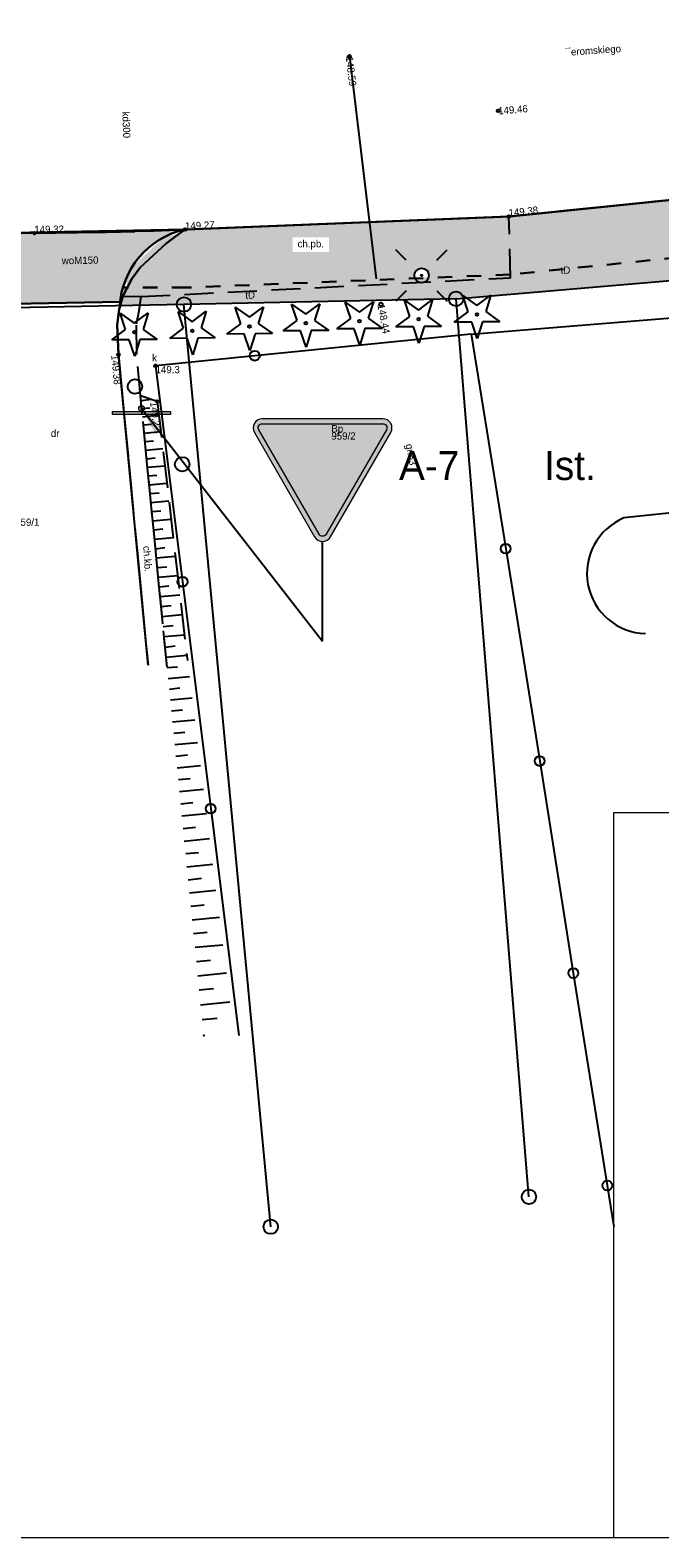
# Model space of a CAD drawing. Extents: x 7583285 to 7585126, y 6019995 to 6020809.
# Tile 29 of 54: x 7584190 to 7584212, y 6020644 to 6020696. Entities that reach past the tile are written whole.
import ezdxf
from ezdxf import colors
from ezdxf.entities.mleader import LeaderData, LeaderLine
from ezdxf.enums import TextEntityAlignment as Align
from ezdxf.math import Vec2, Vec3

# ---------------------------------------------------------------- set-up
doc = ezdxf.new("R2010")
doc.units = 0
doc.header["$MEASUREMENT"] = 0
for name, pattern in [('1_1', [0]), ('1_OTKC', [1.5, 1, -0.5]), ('1_OTKJ', [2, 1.5, -0.5]), ('1_OTKK', [0]), ('1_OTRK', [1.75, 1.25, -0.5]), ('1_OTRKG', [1.75, 1.25, -0.5]), ('3', [1, 0.5, -0.5]), ('3_EGBU_A', [0]), ('4_SULO', [0])]:
    doc.linetypes.add(name, pattern=pattern)
doc.layers.get('0').update_dxf_attribs({"linetype": 'CONTINUOUS', "lineweight": 5})
for name, color, linetype, lineweight in [('0 Krawężnik ', 1, 'CONTINUOUS', 30), ('0 Krawężnik najazdowy', 6, 'CONTINUOUS', 30), ('0 obrzeże', 51, '3', 30), ('Dzialki', 3, 'CONTINUOUS', 25)]:
    doc.layers.add(name, color=color, linetype=linetype, lineweight=lineweight)
for name, color, linetype in [('EGBB_L_0', 36, '3_EGBU_A'), ('Numery_dzialek', 7, 'CONTINUOUS'), ('Numery_uzytkow', 3, 'CONTINUOUS'), ('OTK_E_T_1', 7, 'CONTINUOUS'), ('OTK_E_T_8', 7, 'CONTINUOUS'), ('OTK_L_0', 7, '1_OTKJ'), ('OTK_L_1', 7, '1_OTKK'), ('OTK_L_2', 7, '1_OTKC'), ('OTO_L_0', 7, 'CONTINUOUS'), ('OTR_L_1', 7, '1_OTRK'), ('OTR_T_0', 7, 'CONTINUOUS'), ('OTR_T_1', 7, 'CONTINUOUS'), ('OTZ_T_1', 96, 'CONTINUOUS'), ('Punkty', 7, 'CONTINUOUS'), ('SUE_T_3', 7, 'CONTINUOUS'), ('SUGP_E_T_0', 52, 'CONTINUOUS'), ('SUGR_T_0', 52, 'CONTINUOUS'), ('SUK_E_T_4', 36, 'CONTINUOUS'), ('SUK_T_3', 36, 'CONTINUOUS'), ('SUKP_E_T_0', 36, 'CONTINUOUS'), ('SUL_L_1', 7, '4_SULO'), ('SUP_T_2', 7, 'CONTINUOUS'), ('SUTP_E_T_0', 30, 'CONTINUOUS'), ('SUWP_E_T_0', 5, 'CONTINUOUS')]:
    doc.layers.add(name, color=color, linetype=linetype)

# ---------------------------------------------------------------- blocks, each defined once
blk = doc.blocks.new('GRT')
at = {"linetype": 'Continuous'}
blk.add_circle((0, 0), 0.25, dxfattribs=at)
blk = doc.blocks.new('1_OTRN')
at = {"linetype": 'Continuous'}
blk.add_circle((0, 0), 0.045, dxfattribs=at)
blk = doc.blocks.new('1_OTRS')
at = {"linetype": 'Continuous'}
blk.add_circle((0, 0), 0.045, dxfattribs=at)
blk = doc.blocks.new('1_OTZG')
at = {"linetype": 'Continuous'}
for p, q in [((-0.3012, 0.0938), (-0.4937, 0.6621)), ((-0.4937, 0.6621), (-0.0039, 0.3155)), ((-0.0039, 0.3155), (0.4771, 0.6742)), ((0.4771, 0.6742), (0.2988, 0.1012)), ((-0.7823, -0.265), (-0.3012, 0.0938)), ((0.2988, 0.1012), (0.7886, -0.2455)), ((-0.1823, -0.2575), (-0.7823, -0.265)), ((0.0103, -0.8259), (-0.1823, -0.2575)), ((0.1886, -0.2529), (0.0103, -0.8259)), ((0.7886, -0.2455), (0.1886, -0.2529))]:
    blk.add_line(p, q, dxfattribs=at)
blk.add_circle((0, 0), 0.045, dxfattribs=at)
blk = doc.blocks.new('4_SUEO_W')
at = {"linetype": 'Continuous'}
for p, q in [((-0.5303, 0.5303), (-0.8839, 0.8839)), ((0.5303, 0.5303), (0.8839, 0.8839)), ((-0.5303, -0.5303), (-0.8839, -0.8839)), ((0.5303, -0.5303), (0.8839, -0.8839))]:
    blk.add_line(p, q, dxfattribs=at)
blk.add_circle((0, 0), 0.025, dxfattribs=at)
blk = doc.blocks.new('4_SUPP')
at = {"linetype": 'Continuous'}
blk.add_circle((0, 0), 0.25, dxfattribs=at)
blk = doc.blocks.new('4_SUPS')
at = {"linetype": 'Continuous'}
blk.add_circle((0, 0), 0.0625, dxfattribs=at)
blk = doc.blocks.new('4_SUKS')
at = {"linetype": 'Continuous'}
blk.add_circle((0, 0), 0.25, dxfattribs=at)
blk = doc.blocks.new('Słupek')
h = blk.add_hatch(color=256)
h.paths.add_polyline_path([(-50, -5), (0, -5), (50, -5), (50, -10), (-50, -10)])
h.paths.add_polyline_path([(5, 0, 1), (-5, 0, 1)])
at = {"color": 7}
blk.add_lwpolyline([(-50, -5), (50, -5), (50, -10), (-50, -10)], close=True, dxfattribs=at)
blk.add_circle((0, 0), 5, dxfattribs=at)
blk = doc.blocks.new('P_Opis_Pionowe')
for tag, p in [('Symbol', (0, 0)), ('Stan', (5, 0))]:
    blk.add_attdef(tag, p, '', height=1)
at = {"flags": 1}
for tag, p in [('Wielkość', (0, -1.2)), ('Odblaskowość', (0, -2.4)), ('Dodatkowe', (0, -3.6))]:
    blk.add_attdef(tag, p, '', height=1, dxfattribs=at)
blk = doc.blocks.new('A-7_')
at = {"true_color": 0x4c4c4c}
h = blk.add_hatch(color=251, dxfattribs=at)
h.dxf.hatch_style = 2
edge = h.paths.add_edge_path()
edge.add_arc((416, 783), 63, 330, 449.9871)
edge.add_line((416, 846), (416, 846))
edge.add_line((416, 846), (-416, 846))
edge.add_line((-416, 846), (-416, 846))
edge.add_arc((-416, 783), 63, 90, 210)
edge.add_line((-470, 752), (-55, 32))
edge.add_arc((0, 63), 63, 210, 330)
edge.add_line((55, 32), (470, 752))
h.paths.add_polyline_path([(440, 769, 0.57735), (416, 811), (-416, 811, 0.57735), (-440, 769), (-24, 49, 0.57735), (24, 49)])
h.paths.add_polyline_path([(210, 794), (210, 739, -0.385314), (-121, 373), (-217, 416), (-131, 478, 0.385314), (105, 739), (105, 794), (157, 739)], flags=16)
at = {"true_color": 0xe1e1e1}
h = blk.add_hatch(color=254, dxfattribs=at)
h.dxf.hatch_style = 1
h.paths.add_polyline_path([(-440, 769), (-24, 49, 0.57735), (24, 49), (440, 769, 0.57735), (416, 811), (-416, 811, 0.57735)])
at = {"color": 251, "true_color": 0x4c4c4c}
blk.add_lwpolyline([(-416, 846, 0.57735), (-470, 752), (-55, 32, 0.57735), (55, 32), (470, 752, 0.57735), (416, 846)], format="xyb", close=True, dxfattribs=at)
at = {"color": 254, "true_color": 0xe1e1e1}
blk.add_lwpolyline([(-416, 811), (416, 811, -0.57735), (440, 769), (24, 49, -0.57735), (-24, 49), (-440, 769, -0.57735)], format="xyb", close=True, dxfattribs=at)

msp = doc.modelspace()

# ---------------------------------------------------------------- hatches: boundary and pattern name
at = {"lineweight": 30}
h = msp.add_hatch(color=256, dxfattribs=at)
h.dxf.hatch_style = 1
h.set_gradient(color1=(191, 255, 127), color2=(197, 255, 140), one_color=1, tint=0.55)
h.paths.add_polyline_path([(7584193.574, 6020686.499), (7584193.683, 6020686.792), (7584195.725, 6020686.792), (7584206.887, 6020687.241), (7584220.66, 6020688.645), (7584220.706, 6020687.755), (7584205.02, 6020686.4), (7584195.89, 6020686.216, 0.997761), (7584195.39, 6020686.206), (7584194.117, 6020686.18), (7584194.16, 6020686.48)])
h.paths.add_polyline_path([(7584197.64, 6020686.704), (7584197.659, 6020686.329), (7584198.2, 6020686.356), (7584198.181, 6020686.731)], flags=16)
h.paths.add_polyline_path([(7584430.126, 6020713.139), (7584430.141, 6020713.135), (7584430.104, 6020713.438), (7584430.069, 6020713.73), (7584430.036, 6020713.994), (7584433.96, 6020714.4), (7584434.05, 6020712.8), (7584430.203, 6020712.398)])
h.paths.add_polyline_path([(7584432.72, 6020713.82, 1), (7584432.22, 6020713.82, 1)], flags=16)
h.paths.add_polyline_path([(7584432.495, 6020713.82, 1), (7584432.445, 6020713.82, 1)], flags=0)
h = msp.add_hatch(color=256, dxfattribs=at)
h.dxf.hatch_style = 1
h.set_gradient(color1=(173, 173, 173), color2=(143, 143, 143), one_color=1, tint=0.47)
h.paths.add_polyline_path([(7584206.841, 6020689.195, 0.040387), (7584206.848, 6020689.196), (7584225.378, 6020691.138), (7584225.378, 6020691.138), (7584257.515, 6020694.505), (7584273.44, 6020696.08), (7584272.822, 6020695.428), (7584273.52, 6020694.13), (7584276.521, 6020694.472), (7584276.667, 6020694.12), (7584269.615, 6020693.389), (7584258.572, 6020692.239), (7584247.47, 6020690.869), (7584243.319, 6020690.358), (7584243.29, 6020690.83), (7584231.255, 6020689.453), (7584225.764, 6020689.034), (7584225.809, 6020689.028), (7584220.702, 6020688.66), (7584220.66, 6020688.645), (7584206.887, 6020687.241), (7584206.841, 6020689.195)])
h = msp.add_hatch(color=256, dxfattribs=at)
h.dxf.hatch_style = 1
h.set_gradient(color1=(204, 102, 102), color2=(155, 77, 77), one_color=1, tint=0.47)
h.paths.add_polyline_path([(7584185.198, 6020688.592), (7584185.261, 6020688.598), (7584188.701, 6020688.661), (7584190.435, 6020688.67, 0.997552), (7584190.525, 6020688.67, 0.002538), (7584190.525, 6020688.67), (7584192.45, 6020688.69), (7584194.33, 6020688.73), (7584195.635, 6020688.788, 0.268711), (7584193.534, 6020686.792, 0.043397), (7584193.435, 6020686.301), (7584188.053, 6020686.197, 0.342644)])
h.paths.add_polyline_path([(7584189.16, 6020686.94, 1), (7584188.76, 6020686.94, 1)], flags=16)
h.paths.add_polyline_path([(7584191.349, 6020687.905), (7584191.355, 6020687.53), (7584192.771, 6020687.555), (7584192.765, 6020687.93)], flags=8)
h.paths.add_polyline_path([(7584189.458, 6020687.148), (7584189.458, 6020686.898), (7584189.708, 6020686.898), (7584189.708, 6020687.148)], flags=8)
h.paths.add_polyline_path([(7584190.414, 6020688.982), (7584190.418, 6020688.607), (7584191.71, 6020688.62), (7584191.706, 6020688.995)], flags=24)
at = {"lineweight": 9}
h = msp.add_hatch(color=256, dxfattribs=at)
h.dxf.hatch_style = 1
h.set_gradient(color1=(191, 255, 127), color2=(197, 255, 140), one_color=1, tint=0.55)
edge = h.paths.add_edge_path()
edge.add_line((7584193.423, 6020686.166), (7584193.534, 6020686.792))
edge.add_line((7584193.534, 6020686.792), (7584206.887, 6020687.241))
edge.add_line((7584206.887, 6020687.241), (7584220.66, 6020688.645))
edge.add_line((7584220.66, 6020688.645), (7584220.706, 6020687.755))
edge.add_line((7584220.706, 6020687.755), (7584205.02, 6020686.4))
edge.add_line((7584205.02, 6020686.4), (7584193.45, 6020686.166))
edge.add_line((7584193.45, 6020686.166), (7584193.683, 6020686.792))
h = msp.add_hatch(color=256, dxfattribs=at)
h.dxf.hatch_style = 1
h.set_gradient(color1=(191, 255, 127), color2=(197, 255, 140), one_color=1, tint=0.55)
edge = h.paths.add_edge_path()
edge.add_line((7584193.423, 6020686.166), (7584193.534, 6020686.792))
edge.add_line((7584193.534, 6020686.792), (7584206.887, 6020687.241))
edge.add_line((7584206.887, 6020687.241), (7584220.66, 6020688.645))
edge.add_line((7584220.66, 6020688.645), (7584220.706, 6020687.755))
edge.add_line((7584220.706, 6020687.755), (7584205.02, 6020686.4))
edge.add_line((7584205.02, 6020686.4), (7584193.45, 6020686.166))
edge.add_line((7584193.45, 6020686.166), (7584193.683, 6020686.792))
at = {"layer": '0 Krawężnik ', "lineweight": 30}
h = msp.add_hatch(color=256, dxfattribs=at)
h.dxf.hatch_style = 1
h.set_gradient(color1=(173, 173, 173), color2=(143, 143, 143), one_color=1, tint=0.47)
h.paths.add_polyline_path([(7584193.683, 6020686.792), (7584193.64, 6020687.09), (7584193.838, 6020687.48), (7584194.919, 6020688.512), (7584195.48, 6020688.66), (7584195.642, 6020688.765, 0.746573), (7584195.725, 6020688.79, 0.010076), (7584195.725, 6020688.792), (7584196.485, 6020688.822), (7584197.02, 6020688.84), (7584197.53, 6020688.86), (7584202.025, 6020689.043), (7584206.795, 6020689.238, 0.409213), (7584206.841, 6020689.195), (7584206.887, 6020687.241), (7584204.066, 6020687.127, 0.084658), (7584204.08, 6020687.21, 1.234457), (7584203.602, 6020687.108), (7584195.725, 6020686.792)])
h.paths.add_polyline_path([(7584199.385, 6020688.52), (7584199.385, 6020688.02), (7584200.635, 6020688.02), (7584200.635, 6020688.52)], flags=16)

# ---------------------------------------------------------------- linework, layer by layer
at = {"lineweight": 9}
for points in [[(7584299.239, 6020643.695), (7584089.239, 6020643.695), (7584089.239, 6020792.195), (7584299.239, 6020792.195), (7584299.239, 6020643.695)], [(7584210.457, 6020668.695), (7584247.957, 6020668.695), (7584247.957, 6020643.695), (7584210.457, 6020643.695), (7584210.457, 6020668.695)]]:
    msp.add_lwpolyline(points, dxfattribs=at)
at = {"layer": '0 Krawężnik ', "lineweight": 30}
for p, q in [((7584220.457, 6020690.634), (7584206.885, 6020689.245)), ((7584206.885, 6020689.245), (7584195.725, 6020688.792))]:
    msp.add_line(p, q, dxfattribs=at)
at = {"layer": '0 Krawężnik najazdowy', "lineweight": 30}
for p, q in [((7584184.969, 6020688.592), (7584195.68, 6020688.79)), ((7584188.053, 6020686.197), (7584193.435, 6020686.301))]:
    msp.add_line(p, q, dxfattribs=at)
msp.add_arc((7584196.308, 6020685.976), 2.891, 103.4532, 176.2435, dxfattribs=at)
at = {"layer": '0 obrzeże', "lineweight": 30}
for p, q in [((7584220.66, 6020688.645), (7584206.887, 6020687.241)), ((7584195.725, 6020686.792), (7584193.534, 6020686.792)), ((7584206.887, 6020687.241), (7584195.725, 6020686.792))]:
    msp.add_line(p, q, dxfattribs=at)
at = {"layer": 'Dzialki'}
for p, q in [((7584205.02, 6020686.4), (7584225.85, 6020688.2)), ((7584205.02, 6020686.4), (7584195.64, 6020686.21)), ((7584207.53, 6020655.45), (7584205.02, 6020686.4)), ((7584195.64, 6020686.21), (7584185.61, 6020686.01)), ((7584198.63, 6020654.42), (7584195.64, 6020686.21))]:
    msp.add_line(p, q, dxfattribs=at)
at = {"layer": 'EGBB_L_0', "linetype": '3_EGBU_A'}
msp.add_line((7584213.83, 6020679.17), (7584210.8, 6020678.85), dxfattribs=at)
msp.add_arc((7584211.603, 6020676.937), 2.073, 112.6481, 268.5182, dxfattribs=at)
at = {"layer": 'OTK_L_0', "linetype": '1_OTKJ'}
for p, q in [((7584235.95, 6020692.22), (7584206.84, 6020689.24)), ((7584195.68, 6020688.79), (7584206.84, 6020689.24)), ((7584188.44, 6020688.66), (7584190.48, 6020688.67)), ((7584190.48, 6020688.67), (7584192.45, 6020688.69)), ((7584192.45, 6020688.69), (7584194.33, 6020688.73)), ((7584194.33, 6020688.73), (7584195.68, 6020688.79)), ((7584195.48, 6020688.66), (7584195.03, 6020688.31)), ((7584195.68, 6020688.79), (7584195.48, 6020688.66)), ((7584195.03, 6020688.31), (7584194.13, 6020687.48)), ((7584194.13, 6020687.48), (7584193.84, 6020687.09)), ((7584193.84, 6020687.09), (7584193.53, 6020686.5)), ((7584193.53, 6020686.5), (7584193.41, 6020686.05)), ((7584193.41, 6020686.05), (7584193.34, 6020685.51)), ((7584193.34, 6020685.51), (7584193.38, 6020684.48)), ((7584193.38, 6020684.48), (7584194.4, 6020673.77))]:
    msp.add_line(p, q, dxfattribs=at)
at = {"layer": 'OTK_L_1', "linetype": '1_OTKK'}
for p, q in [((7584235.95, 6020692.22), (7584206.84, 6020689.24)), ((7584206.84, 6020689.24), (7584195.68, 6020688.79)), ((7584190.48, 6020688.67), (7584188.44, 6020688.66)), ((7584192.45, 6020688.69), (7584190.48, 6020688.67)), ((7584194.33, 6020688.73), (7584192.45, 6020688.69)), ((7584195.68, 6020688.79), (7584194.33, 6020688.73)), ((7584195.03, 6020688.31), (7584195.48, 6020688.66)), ((7584195.48, 6020688.66), (7584195.68, 6020688.79)), ((7584194.13, 6020687.48), (7584195.03, 6020688.31)), ((7584193.84, 6020687.09), (7584194.13, 6020687.48)), ((7584193.53, 6020686.5), (7584193.84, 6020687.09)), ((7584193.41, 6020686.05), (7584193.53, 6020686.5)), ((7584193.34, 6020685.51), (7584193.41, 6020686.05)), ((7584193.38, 6020684.48), (7584193.34, 6020685.51)), ((7584194.4, 6020673.77), (7584193.38, 6020684.48))]:
    msp.add_line(p, q, dxfattribs=at)
at = {"layer": 'OTK_L_2', "linetype": '1_OTKC'}
for p, q in [((7584197.53, 6020688.86), (7584197.02, 6020688.84)), ((7584206.84, 6020689.24), (7584197.53, 6020688.86)), ((7584206.89, 6020687.13), (7584206.84, 6020689.24)), ((7584195.48, 6020688.66), (7584195.03, 6020688.31)), ((7584195.68, 6020688.79), (7584195.48, 6020688.66)), ((7584196.41, 6020688.82), (7584195.68, 6020688.79)), ((7584197.02, 6020688.84), (7584196.41, 6020688.82)), ((7584195.03, 6020688.31), (7584194.13, 6020687.48)), ((7584194.13, 6020687.48), (7584193.84, 6020687.09)), ((7584193.84, 6020687.09), (7584193.53, 6020686.5)), ((7584194.16, 6020686.48), (7584206.89, 6020687.13)), ((7584193.5, 6020686.39), (7584193.46, 6020686.24)), ((7584193.53, 6020686.5), (7584193.5, 6020686.39)), ((7584193.53, 6020686.5), (7584194.16, 6020686.48)), ((7584194.09, 6020685.99), (7584194.16, 6020686.48)), ((7584193.41, 6020686.05), (7584193.34, 6020685.51)), ((7584193.43, 6020686.11), (7584193.41, 6020686.05)), ((7584193.45, 6020686.19), (7584193.43, 6020686.11)), ((7584193.46, 6020686.24), (7584193.45, 6020686.22)), ((7584193.45, 6020686.22), (7584193.45, 6020686.19)), ((7584194, 6020685.54), (7584194.09, 6020685.99)), ((7584193.34, 6020685.51), (7584193.38, 6020684.48)), ((7584194.01, 6020684.49), (7584194, 6020685.54)), ((7584193.38, 6020684.48), (7584194.4, 6020673.77)), ((7584194.14, 6020683.07), (7584194.01, 6020684.49)), ((7584195.06, 6020673.71), (7584194.14, 6020683.07))]:
    msp.add_line(p, q, dxfattribs=at)
at = {"layer": 'OTO_L_0'}
for p, q in [((7584205.54, 6020685.19), (7584213.02, 6020685.79)), ((7584205.54, 6020685.19), (7584198.08, 6020684.44)), ((7584205.54, 6020685.19), (7584206.73, 6020677.79)), ((7584198.08, 6020684.44), (7584194.66, 6020684.09)), ((7584194.66, 6020684.09), (7584195.59, 6020676.65)), ((7584206.73, 6020677.79), (7584207.9, 6020670.47)), ((7584195.59, 6020676.65), (7584196.56, 6020668.83)), ((7584207.9, 6020670.47), (7584209.06, 6020663.16)), ((7584196.56, 6020668.83), (7584197.53, 6020661.01)), ((7584209.06, 6020663.16), (7584210.23, 6020655.84)), ((7584210.23, 6020655.84), (7584210.457, 6020654.421))]:
    msp.add_line(p, q, dxfattribs=at)
for centre in [(7584198.08, 6020684.44), (7584206.73, 6020677.79), (7584195.59, 6020676.65), (7584207.9, 6020670.47), (7584196.56, 6020668.83), (7584209.06, 6020663.16), (7584210.23, 6020655.84)]:
    msp.add_circle(centre, 0.17, dxfattribs=at)
at = {"layer": 'OTR_L_1', "linetype": '1_OTRK'}
for p, q in [((7584194.14, 6020683.07), (7584194.72, 6020682.87)), ((7584194.72, 6020682.87), (7584195.76, 6020673.94))]:
    msp.add_line(p, q, dxfattribs=at)
at = {"layer": 'OTR_L_1', "linetype": '1_OTRKG'}
msp.add_line((7584195.06, 6020673.71), (7584194.14, 6020683.07), dxfattribs=at)
at = {"layer": 'OTR_L_1', "linetype": '1_1'}
for p, q in [((7584194.16, 6020682.9), (7584194.52, 6020682.94)), ((7584194.18, 6020682.62), (7584194.46, 6020682.65)), ((7584194.21, 6020682.34), (7584194.78, 6020682.4)), ((7584194.24, 6020682.06), (7584194.52, 6020682.08)), ((7584194.27, 6020681.77), (7584194.84, 6020681.83)), ((7584194.3, 6020681.48), (7584194.59, 6020681.51)), ((7584194.33, 6020681.19), (7584194.91, 6020681.24)), ((7584194.35, 6020680.89), (7584194.65, 6020680.92)), ((7584194.38, 6020680.6), (7584194.98, 6020680.65)), ((7584194.41, 6020680.3), (7584194.71, 6020680.32)), ((7584194.44, 6020679.99), (7584195.05, 6020680.05)), ((7584194.47, 6020679.69), (7584194.78, 6020679.72)), ((7584194.5, 6020679.38), (7584195.12, 6020679.44)), ((7584194.53, 6020679.07), (7584194.84, 6020679.1)), ((7584194.56, 6020678.75), (7584195.19, 6020678.81)), ((7584194.6, 6020678.44), (7584194.91, 6020678.47)), ((7584194.63, 6020678.12), (7584195.27, 6020678.18)), ((7584194.66, 6020677.79), (7584194.98, 6020677.83)), ((7584194.69, 6020677.47), (7584195.34, 6020677.53)), ((7584194.72, 6020677.14), (7584195.05, 6020677.17)), ((7584194.76, 6020676.81), (7584195.42, 6020676.87)), ((7584194.79, 6020676.47), (7584195.12, 6020676.51)), ((7584194.82, 6020676.14), (7584195.5, 6020676.2)), ((7584194.85, 6020675.8), (7584195.2, 6020675.83)), ((7584194.89, 6020675.45), (7584195.58, 6020675.52)), ((7584194.92, 6020675.11), (7584195.27, 6020675.14)), ((7584194.96, 6020674.76), (7584195.66, 6020674.82)), ((7584194.99, 6020674.4), (7584195.34, 6020674.44)), ((7584195.03, 6020674.05), (7584195.74, 6020674.12)), ((7584195.06, 6020673.69), (7584195.42, 6020673.72)), ((7584195.1, 6020673.32), (7584195.83, 6020673.39)), ((7584195.14, 6020672.95), (7584195.5, 6020672.99)), ((7584195.17, 6020672.58), (7584195.92, 6020672.65)), ((7584195.21, 6020672.2), (7584195.59, 6020672.24)), ((7584195.25, 6020671.82), (7584196.01, 6020671.89)), ((7584195.29, 6020671.43), (7584195.67, 6020671.47)), ((7584195.33, 6020671.04), (7584196.11, 6020671.11)), ((7584195.36, 6020670.64), (7584195.76, 6020670.68)), ((7584195.4, 6020670.24), (7584196.21, 6020670.32)), ((7584195.45, 6020669.83), (7584195.85, 6020669.87)), ((7584195.49, 6020669.42), (7584196.31, 6020669.5)), ((7584195.53, 6020669), (7584195.95, 6020669.04)), ((7584195.57, 6020668.58), (7584196.42, 6020668.66)), ((7584195.61, 6020668.15), (7584196.04, 6020668.19)), ((7584195.65, 6020667.71), (7584196.52, 6020667.8)), ((7584195.7, 6020667.28), (7584196.14, 6020667.32)), ((7584195.74, 6020666.83), (7584196.63, 6020666.92)), ((7584195.79, 6020666.38), (7584196.24, 6020666.43)), ((7584195.83, 6020665.93), (7584196.74, 6020666.02)), ((7584195.88, 6020665.47), (7584196.34, 6020665.51)), ((7584195.92, 6020665), (7584196.86, 6020665.09)), ((7584195.97, 6020664.53), (7584196.44, 6020664.57)), ((7584196.02, 6020664.05), (7584196.98, 6020664.14)), ((7584196.07, 6020663.56), (7584196.55, 6020663.61)), ((7584196.12, 6020663.07), (7584197.1, 6020663.17)), ((7584196.16, 6020662.58), (7584196.66, 6020662.63)), ((7584196.21, 6020662.07), (7584197.22, 6020662.17)), ((7584196.27, 6020661.56), (7584196.78, 6020661.61))]:
    msp.add_line(p, q, dxfattribs=at)
msp.add_point((7584196.32, 6020661.01), dxfattribs=at)
at = {"layer": 'SUL_L_1', "linetype": '4_SULO'}
for p, q in [((7584201.34, 6020694.75), (7584202.26, 6020687.09)), ((7584186.11, 6020686.16), (7584193.39, 6020686.3))]:
    msp.add_line(p, q, dxfattribs=at)

# ---------------------------------------------------------------- block references
for name, p, xscale, yscale, zscale in [('Słupek', (7584194.18, 6020682.62), 0.02, 0.02, 0.02), ('A-7_', (7584200.417, 6020678.041), 0.005, 0.005, 0.005)]:
    msp.add_blockref(name, p, dxfattribs=dict(xscale=xscale, yscale=yscale, zscale=zscale))
msp.add_blockref('P_Opis_Pionowe', (7584203.051, 6020680.157)).add_auto_attribs({'Symbol': 'A-7', 'Stan': 'Ist.'})
at = {"layer": 'OTR_T_0'}
for p in [(7584206.47, 6020692.88), (7584206.84, 6020689.24), (7584190.48, 6020688.67), (7584195.68, 6020688.79), (7584193.38, 6020684.48)]:
    msp.add_blockref('1_OTRS', p, dxfattribs=at)
at = {"layer": 'OTR_T_1', "rotation": 269.999997}
msp.add_blockref('1_OTRN', (7584194.66, 6020684.09), dxfattribs=at)
at = {"layer": 'OTR_T_1'}
msp.add_blockref('1_OTRN', (7584194.72, 6020682.87), dxfattribs=at)
at = {"layer": 'OTZ_T_1'}
for p in [(7584201.69, 6020685.63), (7584203.73, 6020685.7), (7584205.74, 6020685.86), (7584193.93, 6020685.25), (7584195.93, 6020685.3), (7584197.9, 6020685.45), (7584199.84, 6020685.56)]:
    msp.add_blockref('1_OTZG', p, dxfattribs=at)
at = {"layer": 'Punkty'}
for p in [(7584195.64, 6020686.21), (7584205.02, 6020686.4), (7584207.53, 6020655.45), (7584198.63, 6020654.42)]:
    msp.add_blockref('GRT', p, dxfattribs=at)
at = {"layer": 'SUE_T_3'}
for name in ['4_SUEO_W', '4_SUPP']:
    msp.add_blockref(name, (7584203.83, 6020687.21), dxfattribs=at)
at = {"layer": 'SUGR_T_0'}
for p in [(7584201.34, 6020694.75), (7584202.43, 6020686.21)]:
    msp.add_blockref('4_SUPS', p, dxfattribs=at)
at = {"layer": 'SUK_T_3'}
msp.add_blockref('4_SUKS', (7584193.95, 6020683.38), dxfattribs=at)
at = {"layer": 'SUP_T_2'}
msp.add_blockref('4_SUPP', (7584195.58, 6020680.7), dxfattribs=at)

# ---------------------------------------------------------------- texts
at = {"layer": 'Numery_dzialek'}
for s, p in [('959/2', (7584200.72, 6020681.8)), ('959/1', (7584189.82, 6020678.83))]:
    msp.add_text(s, height=0.25, dxfattribs=at).set_placement(p, align=Align.TOP_LEFT)
at = {"layer": 'Numery_uzytkow'}
for s, p in [('dr', (7584191.05, 6020681.64)), ('Bp', (7584200.72, 6020681.8))]:
    msp.add_text(s, height=0.25, dxfattribs=at).set_placement(p)
at = {"layer": 'OTK_E_T_1'}
msp.add_text('ch.pb.', height=0.25, dxfattribs=at).set_placement((7584200.01, 6020688.27), align=Align.MIDDLE)
msp.add_text('ch.kb.', height=0.25, rotation=273.6745, dxfattribs=at).set_placement((7584194.39, 6020677.44), align=Align.MIDDLE)
at = {"layer": 'OTK_E_T_8'}
msp.add_text('¯eromskiego', height=0.25, rotation=4.0886, dxfattribs=at).set_placement((7584209.75, 6020694.94), align=Align.MIDDLE)
at = {"layer": 'OTR_T_0'}
msp.add_text('149.46', height=0.25, rotation=4.4945, dxfattribs=at).set_placement((7584206.47, 6020692.88), align=Align.MIDDLE_LEFT)
for s, rotation, p in [('149.38', 5.9016, (7584206.84, 6020689.24)), ('149.32', 0.5817, (7584190.48, 6020688.67)), ('149.27', 2.3091, (7584195.68, 6020688.79))]:
    msp.add_text(s, height=0.25, rotation=rotation, dxfattribs=at).set_placement(p)
msp.add_text('149.38', height=0.25, rotation=275.4403, dxfattribs=at).set_placement((7584193.38, 6020684.48), align=Align.TOP_LEFT)
at = {"layer": 'OTR_T_1'}
msp.add_text('149.3', height=0.25, dxfattribs=at).set_placement((7584194.66, 6020684.09), align=Align.TOP_LEFT)
msp.add_text('149.2', height=0.25, rotation=276.6428, dxfattribs=at).set_placement((7584194.72, 6020682.87), align=Align.TOP_LEFT)
at = {"layer": 'SUGP_E_T_0'}
msp.add_text('gn63', height=0.25, rotation=280.9954, dxfattribs=at).set_placement((7584203.44, 6020681.03), align=Align.MIDDLE)
at = {"layer": 'SUGR_T_0'}
for s, rotation, p in [('148.59', 276.8487, (7584201.34, 6020694.75)), ('148.44', 280.9954, (7584202.43, 6020686.21))]:
    msp.add_text(s, height=0.25, rotation=rotation, dxfattribs=at).set_placement(p, align=Align.MIDDLE_LEFT)
at = {"layer": 'SUK_E_T_4'}
msp.add_text('k', height=0.25, dxfattribs=at).set_placement((7584194.71, 6020684.5), align=Align.TOP_RIGHT)
at = {"layer": 'SUKP_E_T_0'}
msp.add_text('kd300', height=0.25, rotation=271.8974, dxfattribs=at).set_placement((7584193.66, 6020692.4), align=Align.MIDDLE)
at = {"layer": 'SUTP_E_T_0'}
for rotation, p in [(2.9343, (7584208.79, 6020687.39)), (2.8922, (7584197.92, 6020686.53))]:
    msp.add_text('tD', height=0.25, rotation=rotation, dxfattribs=at).set_placement(p, align=Align.MIDDLE)
at = {"layer": 'SUWP_E_T_0'}
msp.add_text('woM150', height=0.25, rotation=0.9831, dxfattribs=at).set_placement((7584192.06, 6020687.73), align=Align.MIDDLE)

# ---------------------------------------------------------------- leaders
ml = msp.add_multileader_mtext('Standard')
ml.set_content('')
ml.set_leader_properties()
ml.build(insert=Vec2(0, 0))
ml.multileader.update_dxf_attribs({"has_dogleg": 0, "dogleg_length": 2, "arrow_head_size": 0})
ctx = ml.context
ctx.base_point, ctx.char_height, ctx.arrow_head_size, ctx.landing_gap_size = Vec3(0, 0), 0.2, 0, 0.4
notes = []
notes.append((ctx, [(0, (1, 1, 0), (7584202.417, 6020678.041), (-1, 0), 2, [(0, [(7584194.18, 6020682.62), (7584200.417, 6020674.608)], 256, [])])]))
ctx.mtext, ml.multileader.dxf.content_type = None, 0
for ctx, leaders in notes:
    for number, flags, end, landing, length, lines in leaders:
        leader = LeaderData()
        leader.index, (leader.has_last_leader_line, leader.has_dogleg_vector, leader.attachment_direction) = number, flags
        leader.last_leader_point, leader.dogleg_vector, leader.dogleg_length = Vec3(end), Vec3(landing), length
        for number, points, colour, breaks in lines:
            line = LeaderLine()
            line.index, line.vertices, line.color, line.breaks = number, Vec3.list(points), colors.encode_raw_color(colour), breaks
            leader.lines.append(line)
        ctx.leaders.append(leader)

doc.saveas('drawing.dxf')
